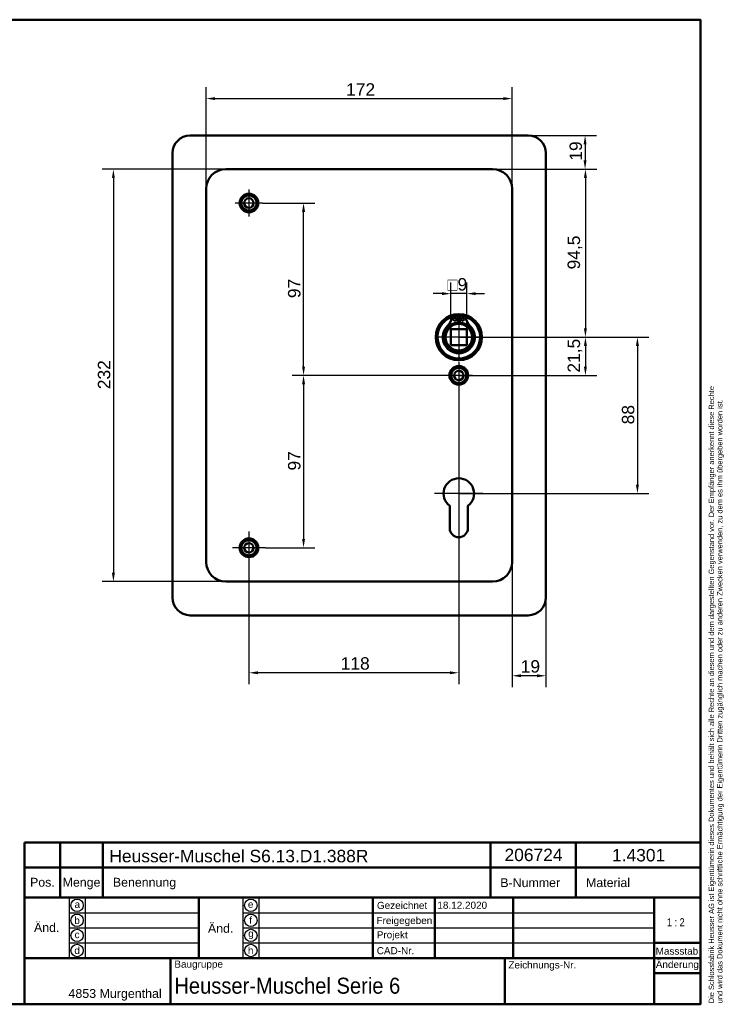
# Model space of a CAD drawing. Header units: millimetres. Extents: x 20 to 833, y 20 to 574.
# Tile 4 of 4: x 437 to 833, y 20 to 574. Entities that reach past the tile are written whole.
import ezdxf
from ezdxf.enums import TextEntityAlignment as Align

# ---------------------------------------------------------------- set-up
doc = ezdxf.new("R2010")
doc.units = ezdxf.units.MM
doc.header["$LTSCALE"] = 2
for name, color, linetype, lineweight in [('Bemaßungen(DIN)', 7, 'Continuous', 25), ('Mittelpunktmarkierung(DIN)', 7, 'Continuous', 25), ('Sichtbare Kanten(DIN)', 7, 'Continuous', 50), ('Skizziergeometrie(DIN)', 7, 'Continuous', 50), ('Skizzierlinie(DIN)', 7, 'Continuous', 25), ('Symbole(DIN)', 7, 'Continuous', 25)]:
    doc.layers.add(name, color=color, linetype=linetype, lineweight=lineweight)
doc.styles.add('Aktuell-DIN', font='arial.ttf')
doc.styles.add('STANDARD-DIN~0', font='arial.ttf')
doc.styles.add('Textstil10', font='arial.ttf')
doc.styles.add('Textstil41', font='arial.ttf', dxfattribs={"width": 0.8})
doc.styles.add('Textstil83', font='arial.ttf', dxfattribs={"width": 0.8})
doc.dimstyles.new('CAD-LAN', dxfattribs={"dimscale": 2, "dimtxt": 3.5, "dimasz": 2.5, "dimexe": 3.175, "dimexo": 0, "dimgap": 0.8, "dimtad": 1, "dimrnd": 1e-08, "dimtxsty": 'STANDARD-DIN~0', "dimcen": 0.09, "dimdle": 10, "dimclrd": 250, "dimclre": 250, "dimclrt": 250, "dimadec": 0, "dimazin": 2, "dimtfac": 1, "dimtmove": 0, "dimatfit": 3, "dimfxl": 1, "dimtolj": 1, "dimtzin": 0, "dimlwd": 25, "dimlwe": 25, "dimarcsym": 0})

# ---------------------------------------------------------------- blocks, each defined once
blk = doc.blocks.new('Ränder Standardrahmen')
at = {"layer": 'Skizziergeometrie(DIN)', "flags": 128}
blk.add_lwpolyline([(10, 10), (10, 287), (410, 287), (410, 10), (10, 10)], dxfattribs=at)
blk = doc.blocks.new('Schriftfelder Heusser')
at = {"layer": 'Skizziergeometrie(DIN)'}
for p, q in [((101, 229.92), (101, 236.92)), ((101, 236.92), (291, 236.92)), ((111, 229.92), (111, 236.92)), ((123, 229.92), (123, 236.92)), ((232, 229.92), (232, 236.92)), ((256, 229.92), (256, 236.92)), ((291, 236.92), (291, 229.92)), ((101, 191.42), (101, 229.92)), ((101, 229.92), (291, 229.92)), ((111, 229.92), (111, 221.42)), ((123, 229.92), (123, 221.42)), ((232, 229.92), (232, 221.42)), ((256, 229.92), (256, 221.42)), ((291, 229.92), (291, 191.42)), ((101, 221.42), (291, 221.42)), ((150, 221.42), (150, 204.42)), ((198.85, 221.42), (198.85, 204.42)), ((216.35, 221.42), (216.35, 204.42)), ((238.35, 221.42), (238.35, 204.42)), ((278, 221.42), (278, 191.42)), ((278, 208.67), (291, 208.67)), ((101, 204.42), (291, 204.42)), ((142, 204.42), (142, 191.42)), ((236, 204.42), (236, 191.42)), ((278, 200.17), (291, 200.17)), ((291, 191.42), (101, 191.42))]:
    blk.add_line(p, q, dxfattribs=at)
at = {"layer": 'Skizzierlinie(DIN)'}
for p, q in [((113.5, 221.42), (113.5, 204.42)), ((118, 221.42), (118, 204.42)), ((162.35, 221.42), (162.35, 204.42)), ((166.85, 221.42), (166.85, 204.42)), ((113.5, 217.17), (150, 217.17)), ((162.35, 217.17), (278, 217.17)), ((113.5, 212.92), (150, 212.92)), ((162.35, 212.92), (278, 212.92)), ((113.5, 208.67), (150, 208.67)), ((162.35, 208.67), (278, 208.67))]:
    blk.add_line(p, q, dxfattribs=at)
for centre in [(115.75, 219.25), (164.6, 219.25), (115.75, 215.04), (164.6, 215.04), (115.75, 210.79), (164.6, 210.79), (115.75, 206.54), (164.6, 206.54)]:
    blk.add_circle(centre, 1.75, dxfattribs=at)
at = {"layer": 'Symbole(DIN)', "color": 7, "insert": (293.33, 191.7), "char_height": 1.5, "width": 182.3003, "attachment_point": 1, "rotation": 90, "line_spacing_factor": 0.944221, "style": 'Aktuell-DIN'}
blk.add_mtext('\\fArial|b0|i0;\\H1.5000;Die Schlossfabrik Heusser AG ist Eigentümerin dieses Dokumentes und behält sich alle Rechte an diesem und dem dargestellten Gegenstand vor. Der Empfänger anerkennt diese Rechte\\Pund wird das Dokument nicht ohne schriftliche Ermächtigung der Eigentümerin Dritten zugänglich machen oder zu anderen Zwecken verwenden, zu dem es ihm übergeben worden ist.\\P ', dxfattribs=at)
at = {"layer": 'Symbole(DIN)', "color": 179, "true_color": 0x262659, "style": 'Aktuell-DIN'}
for s, insert, char_height, attachment_point in [('B-Nummer', (234.74, 225.62), 2.489, 4), ('Material', (265.02, 225.62), 2.489, 5), ('Pos.', (106, 227), 2.489, 2), ('Menge', (117, 227), 2.489, 2), ('Benennung', (125.81, 225.38), 2.489, 4), ('\\fArial|b0|i0;a', (115.81, 219.53), 2, 5), ('\\fArial|b0|i0;e', (164.54, 219.53), 2, 5), ('\\fArial|b0|i0;Gezeichnet', (200.05, 219.23), 2, 4), ('\\fArial|b0|i0;b', (115.75, 215), 2, 5), ('\\fArial|b0|i0;f', (164.55, 215.06), 2, 5), ('\\fArial|b0|i0;Freigegeben', (199.92, 216), 2, 1), ('\\fArial|b0|i0;c', (115.75, 211.01), 2, 5), ('\\fArial|b0|i0;g', (164.63, 211.05), 2, 5), ('\\fArial|b0|i0;Projekt', (200, 211.98), 2, 1), ('\\fArial|b0|i0;d', (115.76, 206.55), 2, 5), ('\\fArial|b0|i0;h', (164.55, 206.57), 2, 5), ('\\fArial|b0|i0;CAD-Nr.', (200, 207.5), 2, 1), ('\\fArial|b0|i0;\\H2.0000;Massstab', (284.39, 206.37), 2, 5), ('\\fArial|b0|i0;\\H2.0000;Baugruppe', (143.1, 203.73), 2, 1), ('\\fArial|b0|i0;Zeichnungs-Nr.', (237, 203.5), 2, 1), ('\\fArial|b0|i0;\\H2.5000;4853 Murgenthal', (113.33, 192.46), 2.5, 7)]:
    blk.add_mtext(s, dxfattribs=dict(at, insert=insert, char_height=char_height, attachment_point=attachment_point))
at = {"layer": 'Symbole(DIN)', "color": 179, "true_color": 0x262659, "attachment_point": 5, "style": 'Aktuell-DIN'}
for s, insert, char_height, width in [('Änd.', (107.21, 213), 2.489, 12.3494), ('Änd.', (156.12, 212.76), 2.489, 12.3494), ('\\fArial|b0|i0;Änderung', (284.51, 202.33), 2, 12.1143)]:
    blk.add_mtext(s, dxfattribs=dict(at, insert=insert, char_height=char_height, width=width))
at = {"layer": 'Symbole(DIN)', "color": 7, "insert": (143.1, 196.62), "char_height": 4.5, "width": 90.18, "attachment_point": 4, "style": 'Aktuell-DIN'}
blk.add_mtext('\\fArial|b0|i0;\\W0.90;\\H4.5000;Heusser-Muschel Serie 6', dxfattribs=at)
at = {"layer": 'Symbole(DIN)', "color": 179, "true_color": 0x262659, "style": 'Textstil10'}
blk.add_attdef('ERSTELLUNGSDATUM_001', (217.04, 218.29), '', height=2, dxfattribs=at)
at = {"layer": 'Symbole(DIN)', "color": 179, "true_color": 0x262659}
for tag, height, style, p in [('AUTOR', 2.49, 'Aktuell-DIN', (240.03, 219.26)), ('KONTROLLDATUM', 2, 'Textstil10', (217.42, 215.04)), ('KONTROLLIERT_VON', 2, 'Textstil10', (239.98, 215.05))]:
    blk.add_attdef(tag, text='', height=height, dxfattribs=dict(at, style=style)).set_placement(p, align=Align.MIDDLE_LEFT)
at = {"layer": 'Symbole(DIN)', "color": 7, "style": 'Textstil83', "width": 0.8}
blk.add_attdef('Anfänglicher_Ansichtsmaßstab_001', (281.57, 213.34), '', height=2.3, dxfattribs=at)
at = {"layer": 'Symbole(DIN)', "color": 179, "true_color": 0x262659, "style": 'Textstil10'}
blk.add_attdef('PROJEKT', text='', height=2, dxfattribs=at).set_placement((217.77, 209.72), align=Align.BOTTOM_LEFT)
at = {"layer": 'Symbole(DIN)', "color": 7, "style": 'Textstil41', "width": 0.8}
blk.add_attdef('STATUS', text='', height=5, dxfattribs=at).set_placement((284.53, 195.86), align=Align.MIDDLE_CENTER)
blk = doc.blocks.new('*D8')
at = {"layer": 'Bemaßungen(DIN)', "color": 250, "linetype": 'Continuous', "lineweight": 25, "true_color": 0x3f3f3f, "transparency": 16777216}
for p, q in [((542.13, 478.86), (542.13, 535.96)), ((714.13, 478.86), (714.13, 535.96)), ((547.13, 529.61), (709.13, 529.61))]:
    blk.add_line(p, q, dxfattribs=at)
at = {"layer": 'Bemaßungen(DIN)', "color": 250, "linetype": 'Continuous', "true_color": 0x3f3f3f, "transparency": 16777216}
for points in [[(547.13, 530.45), (547.13, 528.78), (542.13, 529.61)], [(709.13, 530.45), (709.13, 528.78), (714.13, 529.61)]]:
    blk.add_solid(points, dxfattribs=at)
at = {"layer": 'Defpoints', "color": 0, "linetype": 'Continuous', "transparency": 16777216}
for p in [(714.13, 529.61), (542.13, 478.86), (714.13, 478.86)]:
    blk.add_point(p, dxfattribs=at)
at = {"layer": 'Bemaßungen(DIN)', "color": 250, "linetype": 'Continuous', "lineweight": 25, "true_color": 0x3f3f3f, "transparency": 16777216, "insert": (620.76, 538.24), "char_height": 7, "attachment_point": 1, "style": 'STANDARD-DIN~0'}
blk.add_mtext('\\A1;172', dxfattribs=at)
blk = doc.blocks.new('*D9')
at = {"layer": 'Bemaßungen(DIN)', "color": 250, "linetype": 'Continuous', "lineweight": 25, "true_color": 0x3f3f3f, "transparency": 16777216}
for p, q in [((723.13, 508.86), (761.48, 508.86)), ((755.13, 503.86), (755.13, 494.86)), ((703.13, 489.86), (761.48, 489.86))]:
    blk.add_line(p, q, dxfattribs=at)
at = {"layer": 'Bemaßungen(DIN)', "color": 250, "linetype": 'Continuous', "true_color": 0x3f3f3f, "transparency": 16777216}
for points in [[(754.29, 503.86), (755.96, 503.86), (755.13, 508.86)], [(754.29, 494.86), (755.96, 494.86), (755.13, 489.86)]]:
    blk.add_solid(points, dxfattribs=at)
at = {"layer": 'Defpoints', "color": 0, "linetype": 'Continuous', "transparency": 16777216}
for p in [(723.13, 508.86), (703.13, 489.86), (755.13, 489.86)]:
    blk.add_point(p, dxfattribs=at)
at = {"layer": 'Bemaßungen(DIN)', "color": 250, "linetype": 'Continuous', "lineweight": 25, "true_color": 0x3f3f3f, "transparency": 16777216, "insert": (746.38, 494.67), "char_height": 7, "attachment_point": 1, "rotation": 90, "style": 'STANDARD-DIN~0'}
blk.add_mtext('\\A1;19', dxfattribs=at)
blk = doc.blocks.new('*D10')
at = {"layer": 'Bemaßungen(DIN)', "color": 250, "linetype": 'Continuous', "lineweight": 25, "true_color": 0x3f3f3f, "transparency": 16777216}
for p, q in [((703.13, 489.86), (761.67, 489.86)), ((755.32, 484.86), (755.32, 400.36)), ((684.13, 395.36), (761.67, 395.36))]:
    blk.add_line(p, q, dxfattribs=at)
at = {"layer": 'Bemaßungen(DIN)', "color": 250, "linetype": 'Continuous', "true_color": 0x3f3f3f, "transparency": 16777216}
for points in [[(754.48, 484.86), (756.15, 484.86), (755.32, 489.86)], [(754.48, 400.36), (756.15, 400.36), (755.32, 395.36)]]:
    blk.add_solid(points, dxfattribs=at)
at = {"layer": 'Defpoints', "color": 0, "linetype": 'Continuous', "transparency": 16777216}
for p in [(703.13, 489.86), (684.13, 395.36), (755.32, 395.36)]:
    blk.add_point(p, dxfattribs=at)
at = {"layer": 'Bemaßungen(DIN)', "color": 250, "linetype": 'Continuous', "lineweight": 25, "true_color": 0x3f3f3f, "transparency": 16777216, "insert": (745.3, 433.49), "char_height": 7, "attachment_point": 1, "rotation": 90, "style": 'STANDARD-DIN~0'}
blk.add_mtext('\\A1;94,5', dxfattribs=at)
blk = doc.blocks.new('*D11')
at = {"layer": 'Bemaßungen(DIN)', "color": 250, "linetype": 'Continuous', "lineweight": 25, "true_color": 0x3f3f3f, "transparency": 16777216}
for p, q in [((684.13, 395.36), (761.67, 395.36)), ((755.32, 390.36), (755.32, 378.86)), ((684.13, 373.86), (761.67, 373.86))]:
    blk.add_line(p, q, dxfattribs=at)
at = {"layer": 'Bemaßungen(DIN)', "color": 250, "linetype": 'Continuous', "true_color": 0x3f3f3f, "transparency": 16777216}
for points in [[(754.48, 390.36), (756.15, 390.36), (755.32, 395.36)], [(754.48, 378.86), (756.15, 378.86), (755.32, 373.86)]]:
    blk.add_solid(points, dxfattribs=at)
at = {"layer": 'Defpoints', "color": 0, "linetype": 'Continuous', "transparency": 16777216}
for p in [(684.13, 395.36), (684.13, 373.86), (755.32, 373.86)]:
    blk.add_point(p, dxfattribs=at)
at = {"layer": 'Bemaßungen(DIN)', "color": 250, "linetype": 'Continuous', "lineweight": 25, "true_color": 0x3f3f3f, "transparency": 16777216, "insert": (745.3, 375.43), "char_height": 7, "attachment_point": 1, "rotation": 90, "style": 'STANDARD-DIN~0'}
blk.add_mtext('\\A1;21,5', dxfattribs=at)
blk = doc.blocks.new('*D12')
at = {"layer": 'Bemaßungen(DIN)', "color": 250, "linetype": 'Continuous', "lineweight": 25, "true_color": 0x3f3f3f, "transparency": 16777216}
for p, q in [((684.13, 395.36), (790.91, 395.36)), ((784.56, 390.36), (784.56, 312.36)), ((684.13, 307.36), (790.91, 307.36))]:
    blk.add_line(p, q, dxfattribs=at)
at = {"layer": 'Bemaßungen(DIN)', "color": 250, "linetype": 'Continuous', "true_color": 0x3f3f3f, "transparency": 16777216}
for points in [[(783.73, 390.36), (785.4, 390.36), (784.56, 395.36)], [(783.73, 312.36), (785.4, 312.36), (784.56, 307.36)]]:
    blk.add_solid(points, dxfattribs=at)
at = {"layer": 'Defpoints', "color": 0, "linetype": 'Continuous', "transparency": 16777216}
for p in [(684.13, 395.36), (684.13, 307.36), (784.56, 307.36)]:
    blk.add_point(p, dxfattribs=at)
at = {"layer": 'Bemaßungen(DIN)', "color": 250, "linetype": 'Continuous', "lineweight": 25, "true_color": 0x3f3f3f, "transparency": 16777216, "insert": (775.82, 346.33), "char_height": 7, "attachment_point": 1, "rotation": 90, "style": 'STANDARD-DIN~0'}
blk.add_mtext('\\A1;88', dxfattribs=at)
blk = doc.blocks.new('*D13')
at = {"layer": 'Bemaßungen(DIN)', "color": 250, "linetype": 'Continuous', "lineweight": 25, "true_color": 0x3f3f3f, "transparency": 16777216}
for p, q in [((573.78, 470.86), (603.19, 470.86)), ((596.84, 378.86), (596.84, 465.86)), ((684.13, 373.86), (590.49, 373.86))]:
    blk.add_line(p, q, dxfattribs=at)
at = {"layer": 'Bemaßungen(DIN)', "color": 250, "linetype": 'Continuous', "true_color": 0x3f3f3f, "transparency": 16777216}
for points in [[(596.01, 465.86), (597.67, 465.86), (596.84, 470.86)], [(596.01, 378.86), (597.67, 378.86), (596.84, 373.86)]]:
    blk.add_solid(points, dxfattribs=at)
at = {"layer": 'Defpoints', "color": 0, "linetype": 'Continuous', "transparency": 16777216}
for p in [(573.78, 470.86), (596.84, 470.86), (684.13, 373.86)]:
    blk.add_point(p, dxfattribs=at)
at = {"layer": 'Bemaßungen(DIN)', "color": 250, "linetype": 'Continuous', "lineweight": 25, "true_color": 0x3f3f3f, "transparency": 16777216, "insert": (588.09, 417.34), "char_height": 7, "attachment_point": 1, "rotation": 90, "style": 'STANDARD-DIN~0'}
blk.add_mtext('\\A1;97', dxfattribs=at)
blk = doc.blocks.new('*D14')
at = {"layer": 'Bemaßungen(DIN)', "color": 250, "linetype": 'Continuous', "lineweight": 25, "true_color": 0x3f3f3f, "transparency": 16777216}
for p, q in [((684.13, 373.86), (590.49, 373.86)), ((596.84, 368.86), (596.84, 281.86)), ((575.38, 276.86), (603.19, 276.86))]:
    blk.add_line(p, q, dxfattribs=at)
at = {"layer": 'Bemaßungen(DIN)', "color": 250, "linetype": 'Continuous', "true_color": 0x3f3f3f, "transparency": 16777216}
for points in [[(596.01, 368.86), (597.67, 368.86), (596.84, 373.86)], [(596.01, 281.86), (597.67, 281.86), (596.84, 276.86)]]:
    blk.add_solid(points, dxfattribs=at)
at = {"layer": 'Defpoints', "color": 0, "linetype": 'Continuous', "transparency": 16777216}
for p in [(684.13, 373.86), (575.38, 276.86), (596.84, 276.86)]:
    blk.add_point(p, dxfattribs=at)
at = {"layer": 'Bemaßungen(DIN)', "color": 250, "linetype": 'Continuous', "lineweight": 25, "true_color": 0x3f3f3f, "transparency": 16777216, "insert": (588.09, 320.34), "char_height": 7, "attachment_point": 1, "rotation": 90, "style": 'STANDARD-DIN~0'}
blk.add_mtext('\\A1;97', dxfattribs=at)
blk = doc.blocks.new('*D15')
at = {"layer": 'Bemaßungen(DIN)', "color": 250, "linetype": 'Continuous', "lineweight": 25, "true_color": 0x3f3f3f, "transparency": 16777216}
for p, q in [((714.13, 268.86), (714.13, 198.51)), ((733.13, 248.86), (733.13, 198.51)), ((728.13, 204.86), (719.13, 204.86))]:
    blk.add_line(p, q, dxfattribs=at)
at = {"layer": 'Bemaßungen(DIN)', "color": 250, "linetype": 'Continuous', "true_color": 0x3f3f3f, "transparency": 16777216}
for points in [[(719.13, 205.69), (719.13, 204.02), (714.13, 204.86)], [(728.13, 205.69), (728.13, 204.02), (733.13, 204.86)]]:
    blk.add_solid(points, dxfattribs=at)
at = {"layer": 'Defpoints', "color": 0, "linetype": 'Continuous', "transparency": 16777216}
for p in [(714.13, 268.86), (733.13, 248.86), (714.13, 204.86)]:
    blk.add_point(p, dxfattribs=at)
at = {"layer": 'Bemaßungen(DIN)', "color": 250, "linetype": 'Continuous', "lineweight": 25, "true_color": 0x3f3f3f, "transparency": 16777216, "insert": (718.94, 213.61), "char_height": 7, "attachment_point": 1, "style": 'STANDARD-DIN~0'}
blk.add_mtext('\\A1;19', dxfattribs=at)
blk = doc.blocks.new('*D16')
at = {"layer": 'Bemaßungen(DIN)', "color": 250, "linetype": 'Continuous', "lineweight": 25, "true_color": 0x3f3f3f, "transparency": 16777216}
for p, q in [((684.13, 366.21), (684.13, 200.19)), ((566.13, 267.61), (566.13, 200.19)), ((679.13, 206.54), (571.13, 206.54))]:
    blk.add_line(p, q, dxfattribs=at)
at = {"layer": 'Bemaßungen(DIN)', "color": 250, "linetype": 'Continuous', "true_color": 0x3f3f3f, "transparency": 16777216}
for points in [[(571.13, 207.37), (571.13, 205.71), (566.13, 206.54)], [(679.13, 207.37), (679.13, 205.71), (684.13, 206.54)]]:
    blk.add_solid(points, dxfattribs=at)
at = {"layer": 'Defpoints', "color": 0, "linetype": 'Continuous', "transparency": 16777216}
for p in [(684.13, 366.21), (566.13, 267.61), (566.13, 206.54)]:
    blk.add_point(p, dxfattribs=at)
at = {"layer": 'Bemaßungen(DIN)', "color": 250, "linetype": 'Continuous', "lineweight": 25, "true_color": 0x3f3f3f, "transparency": 16777216, "insert": (617.72, 215.29), "char_height": 7, "attachment_point": 1, "style": 'STANDARD-DIN~0'}
blk.add_mtext('\\A1;118', dxfattribs=at)
blk = doc.blocks.new('*D22')
at = {"layer": 'Bemaßungen(DIN)', "color": 250, "linetype": 'Continuous', "lineweight": 25, "true_color": 0x3f3f3f, "transparency": 16777216}
for p, q in [((679.63, 399.86), (679.63, 426.21)), ((688.63, 399.86), (688.63, 426.21)), ((674.63, 419.86), (669.63, 419.86)), ((688.63, 419.86), (679.63, 419.86)), ((693.63, 419.86), (698.63, 419.86))]:
    blk.add_line(p, q, dxfattribs=at)
at = {"layer": 'Bemaßungen(DIN)', "color": 250, "linetype": 'Continuous', "true_color": 0x3f3f3f, "transparency": 16777216}
for points in [[(674.63, 420.69), (674.63, 419.02), (679.63, 419.86)], [(693.63, 420.69), (693.63, 419.02), (688.63, 419.86)]]:
    blk.add_solid(points, dxfattribs=at)
at = {"layer": 'Defpoints', "color": 0, "linetype": 'Continuous', "transparency": 16777216}
for p in [(679.63, 419.86), (679.63, 399.86), (688.63, 399.86)]:
    blk.add_point(p, dxfattribs=at)
at = {"layer": 'Bemaßungen(DIN)', "color": 250, "linetype": 'Continuous', "lineweight": 25, "true_color": 0x3f3f3f, "transparency": 16777216, "insert": (677.76, 428.61), "char_height": 7, "attachment_point": 1, "style": 'STANDARD-DIN~0'}
blk.add_mtext('\\A1;\\fAIGDT|b0|i0;\\H7.0000;o\\fArial|b0|i0;\\H7.0000;9', dxfattribs=at)
blk = doc.blocks.new('*D26')
at = {"layer": 'Bemaßungen(DIN)', "color": 250, "linetype": 'Continuous', "lineweight": 25, "true_color": 0x3f3f3f, "transparency": 16777216}
for p, q in [((553.13, 489.86), (483.56, 489.86)), ((489.91, 484.86), (489.91, 262.86)), ((553.13, 257.86), (483.56, 257.86))]:
    blk.add_line(p, q, dxfattribs=at)
at = {"layer": 'Bemaßungen(DIN)', "color": 250, "linetype": 'Continuous', "true_color": 0x3f3f3f, "transparency": 16777216}
for points in [[(489.08, 484.86), (490.74, 484.86), (489.91, 489.86)], [(489.08, 262.86), (490.74, 262.86), (489.91, 257.86)]]:
    blk.add_solid(points, dxfattribs=at)
at = {"layer": 'Defpoints', "color": 0, "linetype": 'Continuous', "transparency": 16777216}
for p in [(553.13, 489.86), (489.91, 257.86), (553.13, 257.86)]:
    blk.add_point(p, dxfattribs=at)
at = {"layer": 'Bemaßungen(DIN)', "color": 250, "linetype": 'Continuous', "lineweight": 25, "true_color": 0x3f3f3f, "transparency": 16777216, "insert": (481.16, 366.1), "char_height": 7, "attachment_point": 1, "rotation": 90, "style": 'STANDARD-DIN~0'}
blk.add_mtext('\\A1;232', dxfattribs=at)

msp = doc.modelspace()

# ---------------------------------------------------------------- linework, layer by layer
at = {"layer": 'Mittelpunktmarkierung(DIN)', "linetype": 'Continuous'}
for p, q in [((566.128, 478.508), (566.128, 463.208)), ((573.778, 470.858), (558.478, 470.858)), ((684.128, 407.858), (684.128, 382.858)), ((696.628, 395.358), (671.628, 395.358)), ((684.128, 381.508), (684.128, 366.208)), ((691.778, 373.858), (676.478, 373.858)), ((684.128, 320.958), (684.128, 297.358)), ((697.728, 307.358), (670.528, 307.358)), ((566.128, 286.108), (566.128, 267.608)), ((575.378, 276.858), (556.878, 276.858))]:
    msp.add_line(p, q, dxfattribs=at)
at = {"layer": 'Sichtbare Kanten(DIN)'}
for p, q in [((533.128, 508.858), (723.128, 508.858)), ((523.128, 248.858), (523.128, 498.858)), ((733.128, 498.858), (733.128, 248.858)), ((703.128, 489.858), (553.128, 489.858)), ((542.128, 478.858), (542.128, 268.858)), ((714.128, 268.858), (714.128, 478.858)), ((680.487, 407.316), (683.511, 407.316)), ((683.511, 407.316), (683.511, 403.616)), ((684.745, 407.316), (687.769, 407.316)), ((684.745, 403.616), (684.745, 407.316)), ((688.628, 399.858), (679.628, 399.858)), ((679.628, 399.858), (679.628, 390.858)), ((688.628, 390.858), (688.628, 399.858)), ((679.628, 390.858), (688.628, 390.858)), ((679.028, 287.858), (679.028, 300.433)), ((689.228, 300.433), (689.228, 287.858)), ((553.128, 257.858), (703.128, 257.858)), ((723.128, 238.858), (533.128, 238.858))]:
    msp.add_line(p, q, dxfattribs=at)
for centre, radius in [((566.128, 470.858), 5.25), ((566.128, 470.858), 4.25), ((566.128, 470.858), 2.65), ((684.128, 395.358), 13), ((684.128, 395.358), 12.5), ((681.896, 405.466), 0.85), ((686.36, 405.466), 0.85), ((684.128, 395.358), 8), ((684.128, 395.358), 7.5), ((684.128, 373.858), 5.25), ((684.128, 373.858), 4.25), ((684.128, 373.858), 2.65), ((566.128, 276.858), 5.25), ((566.128, 276.858), 4.25), ((566.128, 276.858), 2.65)]:
    msp.add_circle(centre, radius, dxfattribs=at)
for centre, radius, start, end in [((533.128, 498.858), 10, 90, 180), ((723.128, 498.858), 10, 0, 90), ((553.128, 478.858), 11, 90, 180), ((703.128, 478.858), 11, 0, 90), ((684.128, 395.358), 12, 108.17213, 71.82787), ((671.805, 408.056), 8.678, 314.1409, 355.03295), ((684.128, 395.358), 12, 85.21102, 94.78898), ((696.451, 408.056), 8.678, 184.96705, 225.8591), ((684.128, 395.358), 9.017, 134.1409, 45.8591), ((684.128, 396.091), 7.55, 94.68501, 144.3129), ((684.128, 395.358), 8.2, 63.63056, 116.36944), ((684.128, 395.358), 9, 86.0711, 93.9289), ((684.128, 396.091), 7.55, 35.6871, 85.31499), ((684.128, 307.358), 8.6, 306.37184, 233.62816), ((684.128, 287.858), 5.1, 180, 0), ((553.128, 268.858), 11, 180, 270), ((703.128, 268.858), 11, 270, 0), ((533.128, 248.858), 10, 180, 270), ((723.128, 248.858), 10, 270, 0)]:
    msp.add_arc(centre, radius, start, end, dxfattribs=at)

# ---------------------------------------------------------------- block references
at = {"xscale": 2, "yscale": 2, "zscale": 2}
msp.add_blockref('Ränder Standardrahmen', (0, 0), dxfattribs=at)
msp.add_blockref('Schriftfelder Heusser', (238, -362.833), dxfattribs=at).add_auto_attribs({'ERSTELLUNGSDATUM_001': '18.12.2020', 'Anfänglicher_Ansichtsmaßstab_001': '1 : 2'})

# ---------------------------------------------------------------- texts
at = {"layer": 'Symbole(DIN)', "color": 7, "char_height": 7, "attachment_point": 1, "style": 'Aktuell-DIN'}
for s, insert, width in [('{\\fArial|b0|i0;\\H7.0000;Heusser-Muschel S6.13.D1.388R}', (487.659, 106.906), 145.65549), ('{\\fArial|b0|i0;\\H7.0000;206724}', (709.83, 107.58), 32.62043), ('{\\fArial|b0|i0;\\H7.0000;1.4301}', (770.274, 107.401), 29.89939)]:
    msp.add_mtext(s, dxfattribs=dict(at, insert=insert, width=width))

# ---------------------------------------------------------------- dimensions: what is measured, and where the dimension line sits
at = {"layer": 'Bemaßungen(DIN)', "color": 250, "linetype": 'Continuous', "lineweight": 25, "true_color": 0x3f3f3f}
for base, p1, p2, angle, picture, middle in [((714.128, 529.614), (542.128, 478.858), (714.128, 478.858), 180, '*D8', (628.128, 529.614)), ((755.128, 489.858), (723.128, 508.858), (703.128, 489.858), 270, '*D9', (755.128, 499.358)), ((489.909, 257.858), (553.128, 489.858), (553.128, 257.858), 270, '*D26', (489.909, 373.858)), ((755.317, 395.358), (703.128, 489.858), (684.128, 395.358), 90, '*D10', (755.317, 442.608)), ((596.841, 470.858), (684.128, 373.858), (573.778, 470.858), 90, '*D13', (596.841, 422.358)), ((755.317, 373.858), (684.128, 395.358), (684.128, 373.858), 90, '*D11', (755.317, 384.608)), ((784.564, 307.358), (684.128, 395.358), (684.128, 307.358), 90, '*D12', (784.564, 351.358)), ((596.841, 276.858), (684.128, 373.858), (575.378, 276.858), 90, '*D14', (596.841, 325.358)), ((566.128, 206.539), (684.128, 366.208), (566.128, 267.608), 180, '*D16', (625.128, 206.539)), ((714.128, 204.858), (733.128, 248.858), (714.128, 268.858), 180, '*D15', (723.628, 204.858))]:
    dim = msp.add_linear_dim(base=base, p1=p1, p2=p2, angle=angle, dimstyle='CAD-LAN', override={"dimgap": 0.8, "dimdec": 2, "dimtol": 0, "dimlim": 0, "dimtp": 0, "dimtm": 0, "dimtdec": 2, "dimtofl": 0, "dimatfit": 1}, dxfattribs=at)
    dim.commit()
    dim.dimension.update_dxf_attribs({"geometry": picture, "text_midpoint": middle, "dimtype": 160})
dim = msp.add_linear_dim(base=(679.628, 419.858), p1=(688.628, 399.858), p2=(679.628, 399.858), angle=180, text='\\fAIGDT|b0|i0;\\H7.0000;o\\fArial|b0|i0;\\H7.0000;<>', dimstyle='CAD-LAN', override={"dimgap": 0.8, "dimdec": 2, "dimtol": 0, "dimlim": 0, "dimtp": 0, "dimtm": 0, "dimtdec": 2, "dimtofl": 1, "dimatfit": 1}, dxfattribs=at)
dim.commit()
dim.dimension.update_dxf_attribs({"geometry": '*D22', "text_midpoint": (684.128, 419.858), "dimtype": 160})

doc.saveas('drawing.dxf')
